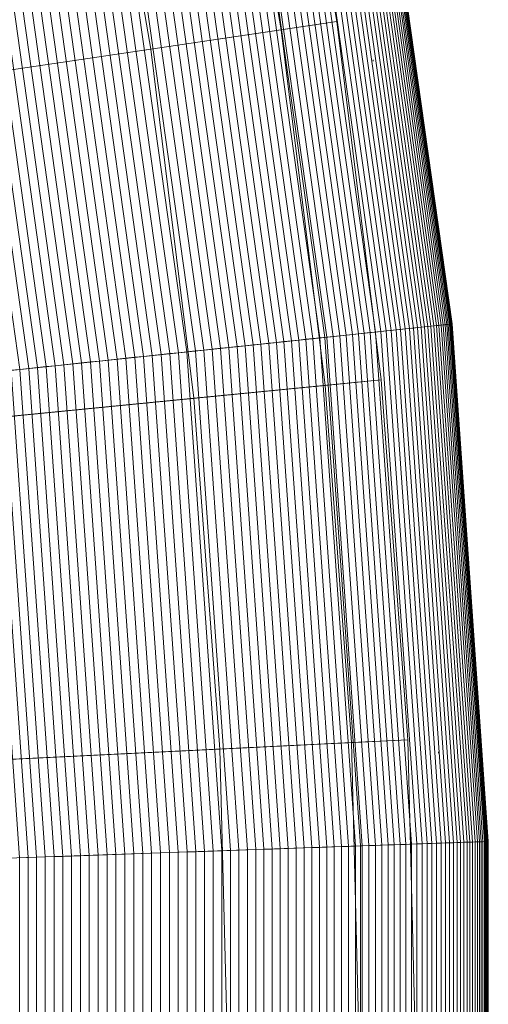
# Model space of a CAD drawing. Header units: centimetres. Extents: x -21.9 to 23.1, y -23 to 22.
# Tile 109 of 192: x 21.6 to 23.1, y -0.2 to 2.8. Entities that reach past the tile are written whole.
import ezdxf

# ---------------------------------------------------------------- set-up
doc = ezdxf.new("R2010")
doc.units = ezdxf.units.CM
doc.header["$LTSCALE"] = 2.54
doc.layers.add('Lucido design-1', color=7, linetype='Continuous')

# ---------------------------------------------------------------- blocks, each defined once
blk = doc.blocks.new('Gruppo-1')
at = {"color": 5, "linetype": 'Continuous', "lineweight": 9}
for points in [[(22.7103, 2.6404, -1010.1271), (22.7103, 2.6404, -950.2271), (22.7109, 2.636, -950.2271), (22.7109, 2.636, -1010.1271)], [(22.9084, 0.5464, -1010.1271), (22.9084, 0.5464, -950.2271), (22.9086, 0.5421, -950.2271), (22.9086, 0.5421, -1010.1271)]]:
    blk.add_3dface(points, dxfattribs=at)
blk = doc.blocks.new('Gruppo-2-1')
at = {"color": 5, "linetype": 'Continuous', "lineweight": 9}
for points in [[(21.7213, 5.9023, -949.2271), (21.3809, 6.9317, -949.2271), (9.9669, 2.8477, -949.2271), (10.1205, 2.3832, -949.2271)], [(10.2857, 1.9092, -949.2271), (10.0933, 2.5802, -949.2271), (21.6039, 6.3202, -949.2271), (22.0292, 4.8372, -949.2271)], [(22.0106, 4.8574, -949.2271), (21.7213, 5.9023, -949.2271), (10.1205, 2.3832, -949.2271), (10.251, 1.9118, -949.2271)], [(22.2478, 3.7994, -949.2271), (22.0106, 4.8574, -949.2271), (10.251, 1.9118, -949.2271), (10.358, 1.4344, -949.2271)], [(10.4308, 1.2265, -949.2271), (10.2857, 1.9092, -949.2271), (22.0292, 4.8372, -949.2271), (22.3499, 3.3281, -949.2271)], [(10.358, 1.4344, -1010.9271), (10.251, 1.9118, -1010.9271), (21.6237, 4.7605, -1010.9271), (21.8566, 3.7216, -1010.9271)], [(22.0384, 2.6726, -1010.1271), (21.8566, 3.7216, -1010.1271), (22.4144, 3.8326, -1010.1271), (22.601, 2.7561, -1010.1271)], [(22.601, 2.7561, -950.1271), (22.4144, 3.8326, -950.1271), (22.2478, 3.7994, -950.1271), (22.4329, 2.7312, -950.1271)], [(22.601, 2.7561, -1010.1271), (22.4144, 3.8326, -1010.1271), (22.4144, 3.8326, -950.1271), (22.601, 2.7561, -950.1271)], [(22.4329, 2.7312, -949.2271), (22.2478, 3.7994, -949.2271), (10.358, 1.4344, -949.2271), (10.4416, 0.9524, -949.2271)], [(22.4329, 2.7312, -950.1271), (22.2478, 3.7994, -950.1271), (22.2478, 3.7994, -949.2271), (22.4329, 2.7312, -949.2271)], [(10.4416, 0.9524, -1010.9271), (10.358, 1.4344, -1010.9271), (21.8566, 3.7216, -1010.9271), (22.0384, 2.6726, -1010.9271)], [(22.0384, 2.6726, -1010.9271), (21.8566, 3.7216, -1010.9271), (21.8566, 3.7216, -1010.1271), (22.0384, 2.6726, -1010.1271)], [(22.5647, 1.8004, -949.7271), (22.3499, 3.3281, -949.7271), (22.7311, 3.3953, -949.7271), (22.9496, 1.8408, -949.7271)], [(22.7939, 1.8245, -923.4616), (22.577, 3.3682, -923.4616), (22.563, 3.3657, -923.4387), (22.7799, 1.823, -923.4387)], [(22.8075, 1.8259, -923.485), (22.5904, 3.3705, -923.485), (22.577, 3.3682, -923.4616), (22.7939, 1.8245, -923.4616)], [(22.8204, 1.8273, -923.5086), (22.6032, 3.3728, -923.5086), (22.5904, 3.3705, -923.485), (22.8075, 1.8259, -923.485)], [(22.8328, 1.8286, -923.5326), (22.6154, 3.375, -923.5326), (22.6032, 3.3728, -923.5086), (22.8204, 1.8273, -923.5086)], [(22.8445, 1.8298, -923.5568), (22.6271, 3.377, -923.5568), (22.6154, 3.375, -923.5326), (22.8328, 1.8286, -923.5326)], [(22.8557, 1.831, -923.5814), (22.6382, 3.379, -923.5814), (22.6271, 3.377, -923.5568), (22.8445, 1.8298, -923.5568)], [(22.8663, 1.8321, -923.6062), (22.6486, 3.3808, -923.6062), (22.6382, 3.379, -923.5814), (22.8557, 1.831, -923.5814)], [(22.8763, 1.8331, -923.6312), (22.6585, 3.3826, -923.6312), (22.6486, 3.3808, -923.6062), (22.8663, 1.8321, -923.6062)], [(22.8856, 1.8341, -923.6565), (22.6678, 3.3842, -923.6565), (22.6585, 3.3826, -923.6312), (22.8763, 1.8331, -923.6312)], [(22.8944, 1.835, -923.6821), (22.6764, 3.3857, -923.6821), (22.6678, 3.3842, -923.6565), (22.8856, 1.8341, -923.6565)], [(22.9025, 1.8359, -923.7078), (22.6845, 3.3871, -923.7078), (22.6764, 3.3857, -923.6821), (22.8944, 1.835, -923.6821)], [(22.9099, 1.8367, -923.7337), (22.6919, 3.3884, -923.7337), (22.6845, 3.3871, -923.7078), (22.9025, 1.8359, -923.7078)], [(22.9168, 1.8374, -923.7598), (22.6986, 3.3896, -923.7598), (22.6919, 3.3884, -923.7337), (22.9099, 1.8367, -923.7337)], [(22.923, 1.8381, -923.7861), (22.7048, 3.3907, -923.7861), (22.6986, 3.3896, -923.7598), (22.9168, 1.8374, -923.7598)], [(22.9285, 1.8386, -923.8125), (22.7103, 3.3917, -923.8125), (22.7048, 3.3907, -923.7861), (22.923, 1.8381, -923.7861)], [(22.9335, 1.8392, -923.839), (22.7151, 3.3925, -923.839), (22.7103, 3.3917, -923.8125), (22.9285, 1.8386, -923.8125)], [(22.9377, 1.8396, -923.8657), (22.7194, 3.3933, -923.8657), (22.7151, 3.3925, -923.839), (22.9335, 1.8392, -923.839)], [(22.9413, 1.84, -923.8924), (22.7229, 3.3939, -923.8924), (22.7194, 3.3933, -923.8657), (22.9377, 1.8396, -923.8657)], [(22.9443, 1.8403, -923.9193), (22.7259, 3.3944, -923.9193), (22.7229, 3.3939, -923.8924), (22.9413, 1.84, -923.8924)], [(22.9466, 1.8405, -923.9462), (22.7282, 3.3948, -923.9462), (22.7259, 3.3944, -923.9193), (22.9443, 1.8403, -923.9193)], [(22.9482, 1.8407, -923.9731), (22.7298, 3.3951, -923.9731), (22.7282, 3.3948, -923.9462), (22.9466, 1.8405, -923.9462)], [(22.9492, 1.8408, -924.0001), (22.7308, 3.3953, -924.0001), (22.7298, 3.3951, -923.9731), (22.9482, 1.8407, -923.9731)], [(22.9496, 1.8408, -924.0271), (22.7311, 3.3953, -924.0271), (22.7308, 3.3953, -924.0001), (22.9492, 1.8408, -924.0001)], [(22.9496, 1.8408, -949.7271), (22.7311, 3.3953, -949.7271), (22.7311, 3.3953, -924.0271), (22.9496, 1.8408, -924.0271)], [(22.6292, 1.8072, -923.2494), (22.4139, 3.3394, -923.2494), (22.3948, 3.3361, -923.2305), (22.61, 1.8052, -923.2305)], [(22.6479, 1.8091, -923.2687), (22.4324, 3.3427, -923.2687), (22.4139, 3.3394, -923.2494), (22.6292, 1.8072, -923.2494)], [(22.6662, 1.8111, -923.2885), (22.4505, 3.3459, -923.2885), (22.4324, 3.3427, -923.2687), (22.6479, 1.8091, -923.2687)], [(22.684, 1.8129, -923.3087), (22.4681, 3.349, -923.3087), (22.4505, 3.3459, -923.2885), (22.6662, 1.8111, -923.2885)], [(22.7013, 1.8148, -923.3293), (22.4852, 3.352, -923.3293), (22.4681, 3.349, -923.3087), (22.684, 1.8129, -923.3087)], [(22.7181, 1.8165, -923.3504), (22.5018, 3.3549, -923.3504), (22.4852, 3.352, -923.3293), (22.7013, 1.8148, -923.3293)], [(22.7343, 1.8182, -923.3719), (22.5179, 3.3578, -923.3719), (22.5018, 3.3549, -923.3504), (22.7181, 1.8165, -923.3504)], [(22.75, 1.8199, -923.3938), (22.5335, 3.3605, -923.3938), (22.5179, 3.3578, -923.3719), (22.7343, 1.8182, -923.3719)], [(22.7652, 1.8215, -923.416), (22.5486, 3.3632, -923.416), (22.5335, 3.3605, -923.3938), (22.75, 1.8199, -923.3938)], [(22.7799, 1.823, -923.4387), (22.563, 3.3657, -923.4387), (22.5486, 3.3632, -923.416), (22.7652, 1.8215, -923.416)], [(10.528, 0.5353, -949.2271), (10.4308, 1.2265, -949.2271), (22.3499, 3.3281, -949.2271), (22.5647, 1.8004, -949.2271)], [(22.4634, 1.7898, -923.1126), (22.2497, 3.3105, -923.1126), (22.2274, 3.3065, -923.0979), (22.4409, 1.7874, -923.0979)], [(22.4856, 1.7921, -923.1279), (22.2716, 3.3143, -923.1279), (22.2497, 3.3105, -923.1126), (22.4634, 1.7898, -923.1126)], [(22.5073, 1.7944, -923.1437), (22.2932, 3.3181, -923.1437), (22.2716, 3.3143, -923.1279), (22.4856, 1.7921, -923.1279)], [(22.5287, 1.7966, -923.16), (22.3143, 3.3219, -923.16), (22.2932, 3.3181, -923.1437), (22.5073, 1.7944, -923.1437)], [(22.5497, 1.7988, -923.1769), (22.3351, 3.3255, -923.1769), (22.3143, 3.3219, -923.16), (22.5287, 1.7966, -923.16)], [(22.5702, 1.801, -923.1943), (22.3554, 3.3291, -923.1943), (22.3351, 3.3255, -923.1769), (22.5497, 1.7988, -923.1769)], [(22.5647, 1.8004, -949.2271), (22.3499, 3.3281, -949.2271), (22.3499, 3.3281, -949.7271), (22.5647, 1.8004, -949.7271)], [(22.5903, 1.8031, -923.2122), (22.3754, 3.3326, -923.2122), (22.3554, 3.3291, -923.1943), (22.5702, 1.801, -923.1943)], [(22.61, 1.8052, -923.2305), (22.3948, 3.3361, -923.2305), (22.3754, 3.3326, -923.2122), (22.5903, 1.8031, -923.2122)], [(22.2743, 1.7699, -923.011), (22.0625, 3.2775, -923.011), (22.0378, 3.2731, -923.0009), (22.2494, 1.7673, -923.0009)], [(22.299, 1.7725, -923.0216), (22.0869, 3.2818, -923.0216), (22.0625, 3.2775, -923.011), (22.2743, 1.7699, -923.011)], [(22.3234, 1.775, -923.0328), (22.1111, 3.286, -923.0328), (22.0869, 3.2818, -923.0216), (22.299, 1.7725, -923.0216)], [(22.3476, 1.7776, -923.0447), (22.135, 3.2902, -923.0447), (22.1111, 3.286, -923.0328), (22.3234, 1.775, -923.0328)], [(22.3714, 1.7801, -923.0571), (22.1586, 3.2944, -923.0571), (22.135, 3.2902, -923.0447), (22.3476, 1.7776, -923.0447)], [(22.3949, 1.7825, -923.0701), (22.1818, 3.2985, -923.0701), (22.1586, 3.2944, -923.0571), (22.3714, 1.7801, -923.0571)], [(22.4181, 1.785, -923.0837), (22.2048, 3.3026, -923.0837), (22.1818, 3.2985, -923.0701), (22.3949, 1.7825, -923.0701)], [(22.4409, 1.7874, -923.0979), (22.2274, 3.3065, -923.0979), (22.2048, 3.3026, -923.0837), (22.4181, 1.785, -923.0837)], [(22.1215, 1.7538, -922.9602), (21.9112, 3.2508, -922.9602), (21.8853, 3.2462, -922.954), (22.0954, 1.7511, -922.954)], [(22.1475, 1.7565, -922.9671), (21.9369, 3.2553, -922.9671), (21.9112, 3.2508, -922.9602), (22.1215, 1.7538, -922.9602)], [(22.1733, 1.7593, -922.9746), (21.9624, 3.2598, -922.9746), (21.9369, 3.2553, -922.9671), (22.1475, 1.7565, -922.9671)], [(22.1989, 1.7619, -922.9828), (21.9877, 3.2643, -922.9828), (21.9624, 3.2598, -922.9746), (22.1733, 1.7593, -922.9746)], [(22.2243, 1.7646, -922.9915), (22.0129, 3.2687, -922.9915), (21.9877, 3.2643, -922.9828), (22.1989, 1.7619, -922.9828)], [(22.2494, 1.7673, -923.0009), (22.0378, 3.2731, -923.0009), (22.0129, 3.2687, -922.9915), (22.2243, 1.7646, -922.9915)], [(21.9362, 1.7343, -922.9302), (21.7277, 3.2184, -922.9302), (21.7011, 3.2137, -922.9286), (21.9094, 1.7315, -922.9286)], [(21.963, 1.7372, -922.9325), (21.7542, 3.2231, -922.9325), (21.7277, 3.2184, -922.9302), (21.9362, 1.7343, -922.9302)], [(21.9897, 1.74, -922.9355), (21.7806, 3.2277, -922.9355), (21.7542, 3.2231, -922.9325), (21.963, 1.7372, -922.9325)], [(22.0163, 1.7428, -922.9392), (21.8069, 3.2324, -922.9392), (21.7806, 3.2277, -922.9355), (21.9897, 1.74, -922.9355)], [(22.0428, 1.7455, -922.9434), (21.8332, 3.237, -922.9434), (21.8069, 3.2324, -922.9392), (22.0163, 1.7428, -922.9392)], [(22.0692, 1.7483, -922.9484), (21.8593, 3.2416, -922.9484), (21.8332, 3.237, -922.9434), (22.0428, 1.7455, -922.9434)], [(22.0954, 1.7511, -922.954), (21.8853, 3.2462, -922.954), (21.8593, 3.2416, -922.9484), (22.0692, 1.7483, -922.9484)], [(21.7753, 1.7174, -922.9302), (21.5683, 3.1903, -922.9302), (21.5418, 3.1856, -922.9325), (21.7486, 1.7146, -922.9325)], [(21.8021, 1.7202, -922.9286), (21.5948, 3.195, -922.9286), (21.5683, 3.1903, -922.9302), (21.7753, 1.7174, -922.9302)], [(21.8289, 1.7231, -922.9276), (21.6214, 3.1997, -922.9276), (21.5948, 3.195, -922.9286), (21.8021, 1.7202, -922.9286)], [(21.8558, 1.7259, -922.9271), (21.648, 3.2044, -922.9271), (21.6214, 3.1997, -922.9276), (21.8289, 1.7231, -922.9276)], [(21.8826, 1.7287, -922.9276), (21.6746, 3.2091, -922.9276), (21.648, 3.2044, -922.9271), (21.8558, 1.7259, -922.9271)], [(21.8558, 1.7259, -922.9271), (21.648, 3.2044, -922.9271), (21.8558, 1.7259, -922.9271)], [(21.8558, 1.7259, -922.9271), (21.648, 3.2044, -922.9271), (21.648, 3.2044, -922.9271)], [(21.9094, 1.7315, -922.9286), (21.7011, 3.2137, -922.9286), (21.6746, 3.2091, -922.9276), (21.8826, 1.7287, -922.9276)], [(21.6424, 1.7035, -922.9484), (21.4367, 3.1671, -922.9484), (21.4107, 3.1625, -922.954), (21.6161, 1.7007, -922.954)], [(21.6688, 1.7062, -922.9434), (21.4628, 3.1717, -922.9434), (21.4367, 3.1671, -922.9484), (21.6424, 1.7035, -922.9484)], [(21.6953, 1.709, -922.9392), (21.4891, 3.1763, -922.9392), (21.4628, 3.1717, -922.9434), (21.6688, 1.7062, -922.9434)], [(21.7219, 1.7118, -922.9355), (21.5154, 3.181, -922.9355), (21.4891, 3.1763, -922.9392), (21.6953, 1.709, -922.9392)], [(21.7486, 1.7146, -922.9325), (21.5418, 3.1856, -922.9325), (21.5154, 3.181, -922.9355), (21.7219, 1.7118, -922.9355)], [(22.1688, 1.616, -1010.1271), (22.0384, 2.6726, -1010.1271), (22.601, 2.7561, -1010.1271), (22.7348, 1.6718, -1010.1271)], [(22.7348, 1.6718, -950.1271), (22.601, 2.7561, -950.1271), (22.4329, 2.7312, -950.1271), (22.5657, 1.6551, -950.1271)], [(22.7348, 1.6718, -1010.1271), (22.601, 2.7561, -1010.1271), (22.601, 2.7561, -950.1271), (22.7348, 1.6718, -950.1271)], [(22.5657, 1.6551, -949.2271), (22.4329, 2.7312, -949.2271), (10.4416, 0.9524, -949.2271), (10.5015, 0.4669, -949.2271)], [(22.5657, 1.6551, -950.1271), (22.4329, 2.7312, -950.1271), (22.4329, 2.7312, -949.2271), (22.5657, 1.6551, -949.2271)], [(10.5015, 0.4669, -1010.9271), (10.4416, 0.9524, -1010.9271), (22.0384, 2.6726, -1010.9271), (22.1688, 1.616, -1010.9271)], [(22.1688, 1.616, -1010.9271), (22.0384, 2.6726, -1010.9271), (22.0384, 2.6726, -1010.1271), (22.1688, 1.616, -1010.1271)], [(22.6723, 0.2614, -949.7271), (22.5647, 1.8004, -949.7271), (22.9496, 1.8408, -949.7271), (23.0591, 0.2749, -949.7271)], [(22.8428, 0.2673, -923.3719), (22.7343, 1.8182, -923.3719), (22.7181, 1.8165, -923.3504), (22.8264, 0.2668, -923.3504)], [(22.8586, 0.2679, -923.3938), (22.75, 1.8199, -923.3938), (22.7343, 1.8182, -923.3719), (22.8428, 0.2673, -923.3719)], [(22.8738, 0.2684, -923.416), (22.7652, 1.8215, -923.416), (22.75, 1.8199, -923.3938), (22.8586, 0.2679, -923.3938)], [(22.8885, 0.2689, -923.4387), (22.7799, 1.823, -923.4387), (22.7652, 1.8215, -923.416), (22.8738, 0.2684, -923.416)], [(22.9027, 0.2694, -923.4616), (22.7939, 1.8245, -923.4616), (22.7799, 1.823, -923.4387), (22.8885, 0.2689, -923.4387)], [(22.9163, 0.2699, -923.485), (22.8075, 1.8259, -923.485), (22.7939, 1.8245, -923.4616), (22.9027, 0.2694, -923.4616)], [(22.9293, 0.2704, -923.5086), (22.8204, 1.8273, -923.5086), (22.8075, 1.8259, -923.485), (22.9163, 0.2699, -923.485)], [(22.9417, 0.2708, -923.5326), (22.8328, 1.8286, -923.5326), (22.8204, 1.8273, -923.5086), (22.9293, 0.2704, -923.5086)], [(22.9535, 0.2712, -923.5568), (22.8445, 1.8298, -923.5568), (22.8328, 1.8286, -923.5326), (22.9417, 0.2708, -923.5326)], [(22.9648, 0.2716, -923.5814), (22.8557, 1.831, -923.5814), (22.8445, 1.8298, -923.5568), (22.9535, 0.2712, -923.5568)], [(22.9754, 0.272, -923.6062), (22.8663, 1.8321, -923.6062), (22.8557, 1.831, -923.5814), (22.9648, 0.2716, -923.5814)], [(22.9854, 0.2723, -923.6312), (22.8763, 1.8331, -923.6312), (22.8663, 1.8321, -923.6062), (22.9754, 0.272, -923.6062)], [(22.9948, 0.2726, -923.6565), (22.8856, 1.8341, -923.6565), (22.8763, 1.8331, -923.6312), (22.9854, 0.2723, -923.6312)], [(23.0036, 0.273, -923.6821), (22.8944, 1.835, -923.6821), (22.8856, 1.8341, -923.6565), (22.9948, 0.2726, -923.6565)], [(23.0117, 0.2732, -923.7078), (22.9025, 1.8359, -923.7078), (22.8944, 1.835, -923.6821), (23.0036, 0.273, -923.6821)], [(23.0192, 0.2735, -923.7337), (22.9099, 1.8367, -923.7337), (22.9025, 1.8359, -923.7078), (23.0117, 0.2732, -923.7078)], [(23.0261, 0.2737, -923.7598), (22.9168, 1.8374, -923.7598), (22.9099, 1.8367, -923.7337), (23.0192, 0.2735, -923.7337)], [(23.0324, 0.274, -923.7861), (22.923, 1.8381, -923.7861), (22.9168, 1.8374, -923.7598), (23.0261, 0.2737, -923.7598)], [(23.0379, 0.2742, -923.8125), (22.9285, 1.8386, -923.8125), (22.923, 1.8381, -923.7861), (23.0324, 0.274, -923.7861)], [(23.0429, 0.2743, -923.839), (22.9335, 1.8392, -923.839), (22.9285, 1.8386, -923.8125), (23.0379, 0.2742, -923.8125)], [(23.0472, 0.2745, -923.8657), (22.9377, 1.8396, -923.8657), (22.9335, 1.8392, -923.839), (23.0429, 0.2743, -923.839)], [(23.0508, 0.2746, -923.8924), (22.9413, 1.84, -923.8924), (22.9377, 1.8396, -923.8657), (23.0472, 0.2745, -923.8657)], [(23.0538, 0.2747, -923.9193), (22.9443, 1.8403, -923.9193), (22.9413, 1.84, -923.8924), (23.0508, 0.2746, -923.8924)], [(23.0561, 0.2748, -923.9462), (22.9466, 1.8405, -923.9462), (22.9443, 1.8403, -923.9193), (23.0538, 0.2747, -923.9193)], [(23.0577, 0.2748, -923.9731), (22.9482, 1.8407, -923.9731), (22.9466, 1.8405, -923.9462), (23.0561, 0.2748, -923.9462)], [(23.0587, 0.2749, -924.0001), (22.9492, 1.8408, -924.0001), (22.9482, 1.8407, -923.9731), (23.0577, 0.2748, -923.9731)], [(23.0591, 0.2749, -924.0271), (22.9496, 1.8408, -924.0271), (22.9492, 1.8408, -924.0001), (23.0587, 0.2749, -924.0001)], [(23.0591, 0.2749, -949.7271), (22.9496, 1.8408, -949.7271), (22.9496, 1.8408, -924.0271), (23.0591, 0.2749, -924.0271)], [(10.5767, -0.161, -949.2271), (10.528, 0.5353, -949.2271), (22.5647, 1.8004, -949.2271), (22.6723, 0.2614, -949.2271)], [(22.5706, 0.2578, -923.1126), (22.4634, 1.7898, -923.1126), (22.4409, 1.7874, -923.0979), (22.548, 0.257, -923.0979)], [(22.5928, 0.2586, -923.1279), (22.4856, 1.7921, -923.1279), (22.4634, 1.7898, -923.1126), (22.5706, 0.2578, -923.1126)], [(22.6147, 0.2594, -923.1437), (22.5073, 1.7944, -923.1437), (22.4856, 1.7921, -923.1279), (22.5928, 0.2586, -923.1279)], [(22.6361, 0.2601, -923.16), (22.5287, 1.7966, -923.16), (22.5073, 1.7944, -923.1437), (22.6147, 0.2594, -923.1437)], [(22.6572, 0.2609, -923.1769), (22.5497, 1.7988, -923.1769), (22.5287, 1.7966, -923.16), (22.6361, 0.2601, -923.16)], [(22.6779, 0.2616, -923.1943), (22.5702, 1.801, -923.1943), (22.5497, 1.7988, -923.1769), (22.6572, 0.2609, -923.1769)], [(22.6723, 0.2614, -949.2271), (22.5647, 1.8004, -949.2271), (22.5647, 1.8004, -949.7271), (22.6723, 0.2614, -949.7271)], [(22.6981, 0.2623, -923.2122), (22.5903, 1.8031, -923.2122), (22.5702, 1.801, -923.1943), (22.6779, 0.2616, -923.1943)], [(22.7178, 0.263, -923.2305), (22.61, 1.8052, -923.2305), (22.5903, 1.8031, -923.2122), (22.6981, 0.2623, -923.2122)], [(22.7371, 0.2636, -923.2494), (22.6292, 1.8072, -923.2494), (22.61, 1.8052, -923.2305), (22.7178, 0.263, -923.2305)], [(22.756, 0.2643, -923.2687), (22.6479, 1.8091, -923.2687), (22.6292, 1.8072, -923.2494), (22.7371, 0.2636, -923.2494)], [(22.7743, 0.2649, -923.2885), (22.6662, 1.8111, -923.2885), (22.6479, 1.8091, -923.2687), (22.756, 0.2643, -923.2687)], [(22.7922, 0.2656, -923.3087), (22.684, 1.8129, -923.3087), (22.6662, 1.8111, -923.2885), (22.7743, 0.2649, -923.2885)], [(22.8096, 0.2662, -923.3293), (22.7013, 1.8148, -923.3293), (22.684, 1.8129, -923.3087), (22.7922, 0.2656, -923.3087)], [(22.8264, 0.2668, -923.3504), (22.7181, 1.8165, -923.3504), (22.7013, 1.8148, -923.3293), (22.8096, 0.2662, -923.3293)], [(22.279, 0.2476, -922.9746), (22.1733, 1.7593, -922.9746), (22.1475, 1.7565, -922.9671), (22.2531, 0.2467, -922.9671)], [(22.3047, 0.2485, -922.9828), (22.1989, 1.7619, -922.9828), (22.1733, 1.7593, -922.9746), (22.279, 0.2476, -922.9746)], [(22.3302, 0.2494, -922.9915), (22.2243, 1.7646, -922.9915), (22.1989, 1.7619, -922.9828), (22.3047, 0.2485, -922.9828)], [(22.3555, 0.2503, -923.0009), (22.2494, 1.7673, -923.0009), (22.2243, 1.7646, -922.9915), (22.3302, 0.2494, -922.9915)], [(22.3805, 0.2512, -923.011), (22.2743, 1.7699, -923.011), (22.2494, 1.7673, -923.0009), (22.3555, 0.2503, -923.0009)], [(22.4053, 0.2521, -923.0216), (22.299, 1.7725, -923.0216), (22.2743, 1.7699, -923.011), (22.3805, 0.2512, -923.011)], [(22.4299, 0.2529, -923.0328), (22.3234, 1.775, -923.0328), (22.299, 1.7725, -923.0216), (22.4053, 0.2521, -923.0216)], [(22.4541, 0.2538, -923.0447), (22.3476, 1.7776, -923.0447), (22.3234, 1.775, -923.0328), (22.4299, 0.2529, -923.0328)], [(22.4781, 0.2546, -923.0571), (22.3714, 1.7801, -923.0571), (22.3476, 1.7776, -923.0447), (22.4541, 0.2538, -923.0447)], [(22.5017, 0.2554, -923.0701), (22.3949, 1.7825, -923.0701), (22.3714, 1.7801, -923.0571), (22.4781, 0.2546, -923.0571)], [(22.525, 0.2562, -923.0837), (22.4181, 1.785, -923.0837), (22.3949, 1.7825, -923.0701), (22.5017, 0.2554, -923.0701)], [(22.548, 0.257, -923.0979), (22.4409, 1.7874, -923.0979), (22.4181, 1.785, -923.0837), (22.525, 0.2562, -923.0837)], [(21.9869, 0.2374, -922.9276), (21.8826, 1.7287, -922.9276), (21.8558, 1.7259, -922.9271), (21.9599, 0.2365, -922.9271)], [(22.0139, 0.2384, -922.9286), (21.9094, 1.7315, -922.9286), (21.8826, 1.7287, -922.9276), (21.9869, 0.2374, -922.9276)], [(22.0408, 0.2393, -922.9302), (21.9362, 1.7343, -922.9302), (21.9094, 1.7315, -922.9286), (22.0139, 0.2384, -922.9286)], [(22.0677, 0.2403, -922.9325), (21.963, 1.7372, -922.9325), (21.9362, 1.7343, -922.9302), (22.0408, 0.2393, -922.9302)], [(22.0945, 0.2412, -922.9355), (21.9897, 1.74, -922.9355), (21.963, 1.7372, -922.9325), (22.0677, 0.2403, -922.9325)], [(22.1212, 0.2421, -922.9392), (22.0163, 1.7428, -922.9392), (21.9897, 1.74, -922.9355), (22.0945, 0.2412, -922.9355)], [(22.1478, 0.2431, -922.9434), (22.0428, 1.7455, -922.9434), (22.0163, 1.7428, -922.9392), (22.1212, 0.2421, -922.9392)], [(22.1744, 0.244, -922.9484), (22.0692, 1.7483, -922.9484), (22.0428, 1.7455, -922.9434), (22.1478, 0.2431, -922.9434)], [(22.2007, 0.2449, -922.954), (22.0954, 1.7511, -922.954), (22.0692, 1.7483, -922.9484), (22.1744, 0.244, -922.9484)], [(22.227, 0.2458, -922.9602), (22.1215, 1.7538, -922.9602), (22.0954, 1.7511, -922.954), (22.2007, 0.2449, -922.954)], [(22.2531, 0.2467, -922.9671), (22.1475, 1.7565, -922.9671), (22.1215, 1.7538, -922.9602), (22.227, 0.2458, -922.9602)], [(21.7191, 0.2281, -922.954), (21.6161, 1.7007, -922.954), (21.59, 1.698, -922.9602), (21.6929, 0.2272, -922.9602)], [(21.7455, 0.229, -922.9484), (21.6424, 1.7035, -922.9484), (21.6161, 1.7007, -922.954), (21.7191, 0.2281, -922.954)], [(21.772, 0.2299, -922.9434), (21.6688, 1.7062, -922.9434), (21.6424, 1.7035, -922.9484), (21.7455, 0.229, -922.9484)], [(21.7986, 0.2309, -922.9392), (21.6953, 1.709, -922.9392), (21.6688, 1.7062, -922.9434), (21.772, 0.2299, -922.9434)], [(21.8254, 0.2318, -922.9355), (21.7219, 1.7118, -922.9355), (21.6953, 1.709, -922.9392), (21.7986, 0.2309, -922.9392)], [(21.8522, 0.2327, -922.9325), (21.7486, 1.7146, -922.9325), (21.7219, 1.7118, -922.9355), (21.8254, 0.2318, -922.9355)], [(21.8791, 0.2337, -922.9302), (21.7753, 1.7174, -922.9302), (21.7486, 1.7146, -922.9325), (21.8522, 0.2327, -922.9325)], [(21.906, 0.2346, -922.9286), (21.8021, 1.7202, -922.9286), (21.7753, 1.7174, -922.9302), (21.8791, 0.2337, -922.9302)], [(21.9329, 0.2356, -922.9276), (21.8289, 1.7231, -922.9276), (21.8021, 1.7202, -922.9286), (21.906, 0.2346, -922.9286)], [(21.9599, 0.2365, -922.9271), (21.8558, 1.7259, -922.9271), (21.8289, 1.7231, -922.9276), (21.9329, 0.2356, -922.9276)], [(21.9599, 0.2365, -922.9271), (21.8558, 1.7259, -922.9271), (21.9599, 0.2365, -922.9271)], [(21.9599, 0.2365, -922.9271), (21.8558, 1.7259, -922.9271), (21.8558, 1.7259, -922.9271)], [(21.6668, 0.2263, -922.9671), (21.564, 1.6952, -922.9671), (21.5383, 1.6925, -922.9746), (21.6409, 0.2254, -922.9746)], [(21.6929, 0.2272, -922.9602), (21.59, 1.698, -922.9602), (21.564, 1.6952, -922.9671), (21.6668, 0.2263, -922.9671)], [(22.2474, 0.5543, -1010.1271), (22.1688, 1.616, -1010.1271), (22.7348, 1.6718, -1010.1271), (22.8154, 0.5822, -1010.1271)], [(22.8154, 0.5822, -950.1271), (22.7348, 1.6718, -950.1271), (22.5657, 1.6551, -950.1271), (22.6457, 0.5739, -950.1271)], [(22.8154, 0.5822, -1010.1271), (22.7348, 1.6718, -1010.1271), (22.7348, 1.6718, -950.1271), (22.8154, 0.5822, -950.1271)], [(22.6457, 0.5739, -949.2271), (22.5657, 1.6551, -949.2271), (10.5015, 0.4669, -949.2271), (10.5376, -0.021, -949.2271)], [(22.6457, 0.5739, -950.1271), (22.5657, 1.6551, -950.1271), (22.5657, 1.6551, -949.2271), (22.6457, 0.5739, -949.2271)], [(10.5376, -0.021, -1010.9271), (10.5015, 0.4669, -1010.9271), (22.1688, 1.616, -1010.9271), (22.2474, 0.5543, -1010.9271)], [(22.2474, 0.5543, -1010.9271), (22.1688, 1.616, -1010.9271), (22.1688, 1.616, -1010.1271), (22.2474, 0.5543, -1010.1271)], [(22.6728, -0.51, -949.2271), (22.6457, 0.5739, -949.2271), (10.5376, -0.021, -949.2271), (10.5498, -0.51, -949.2271)], [(22.274, -0.51, -1010.1271), (22.2474, 0.5543, -1010.1271), (22.8154, 0.5822, -1010.1271), (22.8428, -0.51, -1010.1271)], [(22.8428, -0.51, -950.1271), (22.8154, 0.5822, -950.1271), (22.6457, 0.5739, -950.1271), (22.6728, -0.51, -950.1271)], [(22.6728, -0.51, -950.1271), (22.6457, 0.5739, -950.1271), (22.6457, 0.5739, -949.2271), (22.6728, -0.51, -949.2271)], [(22.8428, -0.51, -1010.1271), (22.8154, 0.5822, -1010.1271), (22.8154, 0.5822, -950.1271), (22.8428, -0.51, -950.1271)], [(10.5498, -0.51, -1010.9271), (10.5376, -0.021, -1010.9271), (22.2474, 0.5543, -1010.9271), (22.274, -0.51, -1010.9271)], [(22.274, -0.51, -1010.9271), (22.2474, 0.5543, -1010.9271), (22.2474, 0.5543, -1010.1271), (22.274, -0.51, -1010.1271)], [(22.6723, -1.2814, -949.7271), (22.6723, 0.2614, -949.7271), (23.0591, 0.2749, -949.7271), (23.0591, -1.2949, -949.7271)], [(22.8738, -1.2884, -923.416), (22.8738, 0.2684, -923.416), (22.8586, 0.2679, -923.3938), (22.8586, -1.2879, -923.3938)], [(22.8885, -1.2889, -923.4387), (22.8885, 0.2689, -923.4387), (22.8738, 0.2684, -923.416), (22.8738, -1.2884, -923.416)], [(22.9027, -1.2894, -923.4616), (22.9027, 0.2694, -923.4616), (22.8885, 0.2689, -923.4387), (22.8885, -1.2889, -923.4387)], [(22.9163, -1.2899, -923.485), (22.9163, 0.2699, -923.485), (22.9027, 0.2694, -923.4616), (22.9027, -1.2894, -923.4616)], [(22.9293, -1.2904, -923.5086), (22.9293, 0.2704, -923.5086), (22.9163, 0.2699, -923.485), (22.9163, -1.2899, -923.485)], [(22.9417, -1.2908, -923.5326), (22.9417, 0.2708, -923.5326), (22.9293, 0.2704, -923.5086), (22.9293, -1.2904, -923.5086)], [(22.9535, -1.2912, -923.5568), (22.9535, 0.2712, -923.5568), (22.9417, 0.2708, -923.5326), (22.9417, -1.2908, -923.5326)], [(22.9648, -1.2916, -923.5814), (22.9648, 0.2716, -923.5814), (22.9535, 0.2712, -923.5568), (22.9535, -1.2912, -923.5568)], [(22.9754, -1.292, -923.6062), (22.9754, 0.272, -923.6062), (22.9648, 0.2716, -923.5814), (22.9648, -1.2916, -923.5814)], [(22.9854, -1.2923, -923.6312), (22.9854, 0.2723, -923.6312), (22.9754, 0.272, -923.6062), (22.9754, -1.292, -923.6062)], [(22.9948, -1.2926, -923.6565), (22.9948, 0.2726, -923.6565), (22.9854, 0.2723, -923.6312), (22.9854, -1.2923, -923.6312)], [(23.0036, -1.293, -923.6821), (23.0036, 0.273, -923.6821), (22.9948, 0.2726, -923.6565), (22.9948, -1.2926, -923.6565)], [(23.0117, -1.2932, -923.7078), (23.0117, 0.2732, -923.7078), (23.0036, 0.273, -923.6821), (23.0036, -1.293, -923.6821)], [(23.0192, -1.2935, -923.7337), (23.0192, 0.2735, -923.7337), (23.0117, 0.2732, -923.7078), (23.0117, -1.2932, -923.7078)], [(23.0261, -1.2937, -923.7598), (23.0261, 0.2737, -923.7598), (23.0192, 0.2735, -923.7337), (23.0192, -1.2935, -923.7337)], [(23.0324, -1.294, -923.7861), (23.0324, 0.274, -923.7861), (23.0261, 0.2737, -923.7598), (23.0261, -1.2937, -923.7598)], [(23.0379, -1.2942, -923.8125), (23.0379, 0.2742, -923.8125), (23.0324, 0.274, -923.7861), (23.0324, -1.294, -923.7861)], [(23.0429, -1.2943, -923.839), (23.0429, 0.2743, -923.839), (23.0379, 0.2742, -923.8125), (23.0379, -1.2942, -923.8125)], [(23.0472, -1.2945, -923.8657), (23.0472, 0.2745, -923.8657), (23.0429, 0.2743, -923.839), (23.0429, -1.2943, -923.839)], [(23.0508, -1.2946, -923.8924), (23.0508, 0.2746, -923.8924), (23.0472, 0.2745, -923.8657), (23.0472, -1.2945, -923.8657)], [(23.0538, -1.2947, -923.9193), (23.0538, 0.2747, -923.9193), (23.0508, 0.2746, -923.8924), (23.0508, -1.2946, -923.8924)], [(23.0561, -1.2948, -923.9462), (23.0561, 0.2748, -923.9462), (23.0538, 0.2747, -923.9193), (23.0538, -1.2947, -923.9193)], [(23.0577, -1.2948, -923.9731), (23.0577, 0.2748, -923.9731), (23.0561, 0.2748, -923.9462), (23.0561, -1.2948, -923.9462)], [(23.0587, -1.2949, -924.0001), (23.0587, 0.2749, -924.0001), (23.0577, 0.2748, -923.9731), (23.0577, -1.2948, -923.9731)], [(23.0591, -1.2949, -924.0271), (23.0591, 0.2749, -924.0271), (23.0587, 0.2749, -924.0001), (23.0587, -1.2949, -924.0001)], [(23.0591, -1.2949, -949.7271), (23.0591, 0.2749, -949.7271), (23.0591, 0.2749, -924.0271), (23.0591, -1.2949, -924.0271)], [(10.5767, -0.859, -949.2271), (10.5767, -0.161, -949.2271), (22.6723, 0.2614, -949.2271), (22.6723, -1.2814, -949.2271)], [(22.0139, -1.2584, -922.9286), (22.0139, 0.2384, -922.9286), (21.9869, 0.2374, -922.9276), (21.9869, -1.2574, -922.9276)], [(22.0408, -1.2593, -922.9302), (22.0408, 0.2393, -922.9302), (22.0139, 0.2384, -922.9286), (22.0139, -1.2584, -922.9286)], [(22.0677, -1.2603, -922.9325), (22.0677, 0.2403, -922.9325), (22.0408, 0.2393, -922.9302), (22.0408, -1.2593, -922.9302)], [(22.0945, -1.2612, -922.9355), (22.0945, 0.2412, -922.9355), (22.0677, 0.2403, -922.9325), (22.0677, -1.2603, -922.9325)], [(22.1212, -1.2621, -922.9392), (22.1212, 0.2421, -922.9392), (22.0945, 0.2412, -922.9355), (22.0945, -1.2612, -922.9355)], [(22.1478, -1.2631, -922.9434), (22.1478, 0.2431, -922.9434), (22.1212, 0.2421, -922.9392), (22.1212, -1.2621, -922.9392)], [(22.1744, -1.264, -922.9484), (22.1744, 0.244, -922.9484), (22.1478, 0.2431, -922.9434), (22.1478, -1.2631, -922.9434)], [(22.2007, -1.2649, -922.954), (22.2007, 0.2449, -922.954), (22.1744, 0.244, -922.9484), (22.1744, -1.264, -922.9484)], [(22.227, -1.2658, -922.9602), (22.227, 0.2458, -922.9602), (22.2007, 0.2449, -922.954), (22.2007, -1.2649, -922.954)], [(22.2531, -1.2667, -922.9671), (22.2531, 0.2467, -922.9671), (22.227, 0.2458, -922.9602), (22.227, -1.2658, -922.9602)], [(22.279, -1.2676, -922.9746), (22.279, 0.2476, -922.9746), (22.2531, 0.2467, -922.9671), (22.2531, -1.2667, -922.9671)], [(22.3047, -1.2685, -922.9828), (22.3047, 0.2485, -922.9828), (22.279, 0.2476, -922.9746), (22.279, -1.2676, -922.9746)], [(22.3302, -1.2694, -922.9915), (22.3302, 0.2494, -922.9915), (22.3047, 0.2485, -922.9828), (22.3047, -1.2685, -922.9828)], [(22.3555, -1.2703, -923.0009), (22.3555, 0.2503, -923.0009), (22.3302, 0.2494, -922.9915), (22.3302, -1.2694, -922.9915)], [(22.3805, -1.2712, -923.011), (22.3805, 0.2512, -923.011), (22.3555, 0.2503, -923.0009), (22.3555, -1.2703, -923.0009)], [(22.4053, -1.2721, -923.0216), (22.4053, 0.2521, -923.0216), (22.3805, 0.2512, -923.011), (22.3805, -1.2712, -923.011)], [(22.4299, -1.2729, -923.0328), (22.4299, 0.2529, -923.0328), (22.4053, 0.2521, -923.0216), (22.4053, -1.2721, -923.0216)], [(22.4541, -1.2738, -923.0447), (22.4541, 0.2538, -923.0447), (22.4299, 0.2529, -923.0328), (22.4299, -1.2729, -923.0328)], [(22.4781, -1.2746, -923.0571), (22.4781, 0.2546, -923.0571), (22.4541, 0.2538, -923.0447), (22.4541, -1.2738, -923.0447)], [(22.5017, -1.2754, -923.0701), (22.5017, 0.2554, -923.0701), (22.4781, 0.2546, -923.0571), (22.4781, -1.2746, -923.0571)], [(22.525, -1.2762, -923.0837), (22.525, 0.2562, -923.0837), (22.5017, 0.2554, -923.0701), (22.5017, -1.2754, -923.0701)], [(22.548, -1.277, -923.0979), (22.548, 0.257, -923.0979), (22.525, 0.2562, -923.0837), (22.525, -1.2762, -923.0837)], [(22.5706, -1.2778, -923.1126), (22.5706, 0.2578, -923.1126), (22.548, 0.257, -923.0979), (22.548, -1.277, -923.0979)], [(22.5928, -1.2786, -923.1279), (22.5928, 0.2586, -923.1279), (22.5706, 0.2578, -923.1126), (22.5706, -1.2778, -923.1126)], [(22.6147, -1.2794, -923.1437), (22.6147, 0.2594, -923.1437), (22.5928, 0.2586, -923.1279), (22.5928, -1.2786, -923.1279)], [(22.6361, -1.2801, -923.16), (22.6361, 0.2601, -923.16), (22.6147, 0.2594, -923.1437), (22.6147, -1.2794, -923.1437)], [(22.6572, -1.2809, -923.1769), (22.6572, 0.2609, -923.1769), (22.6361, 0.2601, -923.16), (22.6361, -1.2801, -923.16)], [(22.6779, -1.2816, -923.1943), (22.6779, 0.2616, -923.1943), (22.6572, 0.2609, -923.1769), (22.6572, -1.2809, -923.1769)], [(22.6723, -1.2814, -949.2271), (22.6723, 0.2614, -949.2271), (22.6723, 0.2614, -949.7271), (22.6723, -1.2814, -949.7271)], [(22.6981, -1.2823, -923.2122), (22.6981, 0.2623, -923.2122), (22.6779, 0.2616, -923.1943), (22.6779, -1.2816, -923.1943)], [(22.7178, -1.283, -923.2305), (22.7178, 0.263, -923.2305), (22.6981, 0.2623, -923.2122), (22.6981, -1.2823, -923.2122)], [(22.7371, -1.2836, -923.2494), (22.7371, 0.2636, -923.2494), (22.7178, 0.263, -923.2305), (22.7178, -1.283, -923.2305)], [(22.756, -1.2843, -923.2687), (22.756, 0.2643, -923.2687), (22.7371, 0.2636, -923.2494), (22.7371, -1.2836, -923.2494)], [(22.7743, -1.2849, -923.2885), (22.7743, 0.2649, -923.2885), (22.756, 0.2643, -923.2687), (22.756, -1.2843, -923.2687)], [(22.7922, -1.2856, -923.3087), (22.7922, 0.2656, -923.3087), (22.7743, 0.2649, -923.2885), (22.7743, -1.2849, -923.2885)], [(22.8096, -1.2862, -923.3293), (22.8096, 0.2662, -923.3293), (22.7922, 0.2656, -923.3087), (22.7922, -1.2856, -923.3087)], [(22.8264, -1.2868, -923.3504), (22.8264, 0.2668, -923.3504), (22.8096, 0.2662, -923.3293), (22.8096, -1.2862, -923.3293)], [(22.8428, -1.2873, -923.3719), (22.8428, 0.2673, -923.3719), (22.8264, 0.2668, -923.3504), (22.8264, -1.2868, -923.3504)], [(22.8586, -1.2879, -923.3938), (22.8586, 0.2679, -923.3938), (22.8428, 0.2673, -923.3719), (22.8428, -1.2873, -923.3719)], [(21.6668, -1.2463, -922.9671), (21.6668, 0.2263, -922.9671), (21.6409, 0.2254, -922.9746), (21.6409, -1.2454, -922.9746)], [(21.6929, -1.2472, -922.9602), (21.6929, 0.2272, -922.9602), (21.6668, 0.2263, -922.9671), (21.6668, -1.2463, -922.9671)], [(21.7191, -1.2481, -922.954), (21.7191, 0.2281, -922.954), (21.6929, 0.2272, -922.9602), (21.6929, -1.2472, -922.9602)], [(21.7455, -1.249, -922.9484), (21.7455, 0.229, -922.9484), (21.7191, 0.2281, -922.954), (21.7191, -1.2481, -922.954)], [(21.772, -1.2499, -922.9434), (21.772, 0.2299, -922.9434), (21.7455, 0.229, -922.9484), (21.7455, -1.249, -922.9484)], [(21.7986, -1.2509, -922.9392), (21.7986, 0.2309, -922.9392), (21.772, 0.2299, -922.9434), (21.772, -1.2499, -922.9434)], [(21.8254, -1.2518, -922.9355), (21.8254, 0.2318, -922.9355), (21.7986, 0.2309, -922.9392), (21.7986, -1.2509, -922.9392)], [(21.8522, -1.2527, -922.9325), (21.8522, 0.2327, -922.9325), (21.8254, 0.2318, -922.9355), (21.8254, -1.2518, -922.9355)], [(21.8791, -1.2537, -922.9302), (21.8791, 0.2337, -922.9302), (21.8522, 0.2327, -922.9325), (21.8522, -1.2527, -922.9325)], [(21.906, -1.2546, -922.9286), (21.906, 0.2346, -922.9286), (21.8791, 0.2337, -922.9302), (21.8791, -1.2537, -922.9302)], [(21.9329, -1.2556, -922.9276), (21.9329, 0.2356, -922.9276), (21.906, 0.2346, -922.9286), (21.906, -1.2546, -922.9286)], [(21.9599, -1.2565, -922.9271), (21.9599, 0.2365, -922.9271), (21.9329, 0.2356, -922.9276), (21.9329, -1.2556, -922.9276)], [(21.9869, -1.2574, -922.9276), (21.9869, 0.2374, -922.9276), (21.9599, 0.2365, -922.9271), (21.9599, -1.2565, -922.9271)], [(21.9599, -1.2565, -922.9271), (21.9599, 0.2365, -922.9271), (21.9599, -1.2565, -922.9271)], [(21.9599, -1.2565, -922.9271), (21.9599, 0.2365, -922.9271), (21.9599, 0.2365, -922.9271)]]:
    blk.add_3dface(points, dxfattribs=at)
at = {"color": 5}
blk.add_blockref('Gruppo-1', (0, 0), dxfattribs=at)

msp = doc.modelspace()

# ---------------------------------------------------------------- block references
at = {"layer": 'Lucido design-1', "color": 5, "true_color": 0x0000ff}
msp.add_blockref('Gruppo-2-1', (0, 0), dxfattribs=at)

doc.saveas('drawing.dxf')
